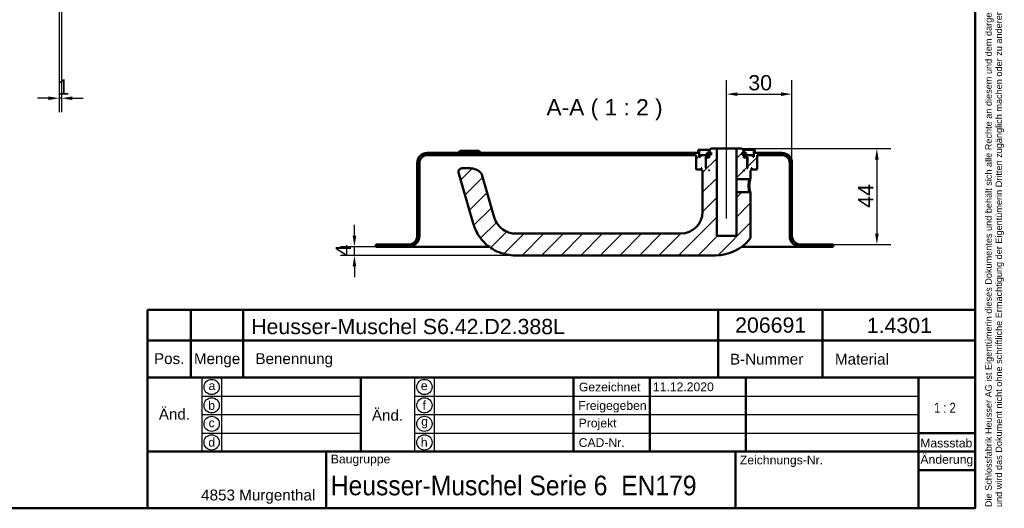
# Model space of a CAD drawing. Header units: millimetres. Extents: x 20 to 833, y 20 to 574.
# Tile 3 of 4: x 381 to 833, y 20 to 244. Entities that reach past the tile are written whole.
import ezdxf
from ezdxf.enums import TextEntityAlignment as Align

# ---------------------------------------------------------------- set-up
doc = ezdxf.new("R2010")
doc.units = ezdxf.units.MM
doc.header["$LTSCALE"] = 2
for name, color, linetype, lineweight in [('Bemaßungen(DIN)', 7, 'Continuous', 25), ('Mittellinie(DIN)', 7, 'Continuous', 25), ('Sichtbare Kanten(DIN)', 7, 'Continuous', 50), ('Skizziergeometrie(DIN)', 7, 'Continuous', 50), ('Skizzierlinie(DIN)', 7, 'Continuous', 25), ('Symbole(DIN)', 7, 'Continuous', 25)]:
    doc.layers.add(name, color=color, linetype=linetype, lineweight=lineweight)
doc.layers.add('Schraffur', color=179, linetype='Continuous', lineweight=9, true_color=0x1e1e47)
doc.styles.add('Aktuell-DIN', font='arial.ttf')
doc.styles.add('Aktuell-DINGroßer Text', font='arial.ttf')
doc.styles.add('STANDARD-DIN~0', font='arial.ttf')
doc.styles.add('Textstil10', font='arial.ttf')
doc.styles.add('Textstil41', font='arial.ttf', dxfattribs={"width": 0.8})
doc.styles.add('Textstil83', font='arial.ttf', dxfattribs={"width": 0.8})
doc.dimstyles.new('CAD-LAN', dxfattribs={"dimscale": 2, "dimtxt": 3.5, "dimasz": 2.5, "dimexe": 3.175, "dimexo": 0, "dimgap": 0.8, "dimtad": 1, "dimrnd": 1e-08, "dimtxsty": 'STANDARD-DIN~0', "dimcen": 0.09, "dimdle": 10, "dimclrd": 250, "dimclre": 250, "dimclrt": 250, "dimadec": 0, "dimazin": 2, "dimtfac": 1, "dimtmove": 0, "dimatfit": 3, "dimfxl": 1, "dimtolj": 1, "dimtzin": 0, "dimlwd": 25, "dimlwe": 25, "dimarcsym": 0})

# ---------------------------------------------------------------- blocks, each defined once
blk = doc.blocks.new('Ränder Standardrahmen')
at = {"layer": 'Skizziergeometrie(DIN)', "flags": 128}
blk.add_lwpolyline([(10, 10), (10, 287), (410, 287), (410, 10), (10, 10)], dxfattribs=at)
blk = doc.blocks.new('Schriftfelder Heusser')
at = {"layer": 'Skizziergeometrie(DIN)'}
for p, q in [((101, 229.92), (101, 236.92)), ((101, 236.92), (291, 236.92)), ((111, 229.92), (111, 236.92)), ((123, 229.92), (123, 236.92)), ((232, 229.92), (232, 236.92)), ((256, 229.92), (256, 236.92)), ((291, 236.92), (291, 229.92)), ((101, 191.42), (101, 229.92)), ((101, 229.92), (291, 229.92)), ((111, 229.92), (111, 221.42)), ((123, 229.92), (123, 221.42)), ((232, 229.92), (232, 221.42)), ((256, 229.92), (256, 221.42)), ((291, 229.92), (291, 191.42)), ((101, 221.42), (291, 221.42)), ((150, 221.42), (150, 204.42)), ((198.85, 221.42), (198.85, 204.42)), ((216.35, 221.42), (216.35, 204.42)), ((238.35, 221.42), (238.35, 204.42)), ((278, 221.42), (278, 191.42)), ((278, 208.67), (291, 208.67)), ((101, 204.42), (291, 204.42)), ((142, 204.42), (142, 191.42)), ((236, 204.42), (236, 191.42)), ((278, 200.17), (291, 200.17)), ((291, 191.42), (101, 191.42))]:
    blk.add_line(p, q, dxfattribs=at)
at = {"layer": 'Skizzierlinie(DIN)'}
for p, q in [((113.5, 221.42), (113.5, 204.42)), ((118, 221.42), (118, 204.42)), ((162.35, 221.42), (162.35, 204.42)), ((166.85, 221.42), (166.85, 204.42)), ((113.5, 217.17), (150, 217.17)), ((162.35, 217.17), (278, 217.17)), ((113.5, 212.92), (150, 212.92)), ((162.35, 212.92), (278, 212.92)), ((113.5, 208.67), (150, 208.67)), ((162.35, 208.67), (278, 208.67))]:
    blk.add_line(p, q, dxfattribs=at)
for centre in [(115.75, 219.25), (164.6, 219.25), (115.75, 215.04), (164.6, 215.04), (115.75, 210.79), (164.6, 210.79), (115.75, 206.54), (164.6, 206.54)]:
    blk.add_circle(centre, 1.75, dxfattribs=at)
at = {"layer": 'Symbole(DIN)', "color": 7, "insert": (293.33, 191.7), "char_height": 1.5, "width": 182.3003, "attachment_point": 1, "rotation": 90, "line_spacing_factor": 0.944221, "style": 'Aktuell-DIN'}
blk.add_mtext('\\fArial|b0|i0;\\H1.5000;Die Schlossfabrik Heusser AG ist Eigentümerin dieses Dokumentes und behält sich alle Rechte an diesem und dem dargestellten Gegenstand vor. Der Empfänger anerkennt diese Rechte\\Pund wird das Dokument nicht ohne schriftliche Ermächtigung der Eigentümerin Dritten zugänglich machen oder zu anderen Zwecken verwenden, zu dem es ihm übergeben worden ist.\\P ', dxfattribs=at)
at = {"layer": 'Symbole(DIN)', "color": 179, "true_color": 0x262659, "style": 'Aktuell-DIN'}
for s, insert, char_height, attachment_point in [('Pos.', (106, 227), 2.489, 2), ('Menge', (117, 227), 2.489, 2), ('Benennung', (125.81, 225.38), 2.489, 4), ('B-Nummer', (234.74, 225.62), 2.489, 4), ('Material', (265.02, 225.62), 2.489, 5), ('\\fArial|b0|i0;a', (115.81, 219.53), 2, 5), ('\\fArial|b0|i0;e', (164.54, 219.53), 2, 5), ('\\fArial|b0|i0;Gezeichnet', (200.05, 219.23), 2, 4), ('\\fArial|b0|i0;b', (115.75, 215), 2, 5), ('\\fArial|b0|i0;f', (164.55, 215.06), 2, 5), ('\\fArial|b0|i0;Freigegeben', (199.92, 216), 2, 1), ('\\fArial|b0|i0;c', (115.75, 211.01), 2, 5), ('\\fArial|b0|i0;g', (164.63, 211.05), 2, 5), ('\\fArial|b0|i0;Projekt', (200, 211.98), 2, 1), ('\\fArial|b0|i0;d', (115.76, 206.55), 2, 5), ('\\fArial|b0|i0;h', (164.55, 206.57), 2, 5), ('\\fArial|b0|i0;CAD-Nr.', (200, 207.5), 2, 1), ('\\fArial|b0|i0;\\H2.0000;Massstab', (284.39, 206.37), 2, 5), ('\\fArial|b0|i0;\\H2.0000;Baugruppe', (143.1, 203.73), 2, 1), ('\\fArial|b0|i0;Zeichnungs-Nr.', (237, 203.5), 2, 1), ('\\fArial|b0|i0;\\H2.5000;4853 Murgenthal', (113.33, 192.46), 2.5, 7)]:
    blk.add_mtext(s, dxfattribs=dict(at, insert=insert, char_height=char_height, attachment_point=attachment_point))
at = {"layer": 'Symbole(DIN)', "color": 179, "true_color": 0x262659, "attachment_point": 5, "style": 'Aktuell-DIN'}
for s, insert, char_height, width in [('Änd.', (107.21, 213), 2.489, 12.3494), ('Änd.', (156.12, 212.76), 2.489, 12.3494), ('\\fArial|b0|i0;Änderung', (284.51, 202.33), 2, 12.1143)]:
    blk.add_mtext(s, dxfattribs=dict(at, insert=insert, char_height=char_height, width=width))
at = {"layer": 'Symbole(DIN)', "color": 7, "insert": (143.1, 196.62), "char_height": 4.5, "width": 90.18, "attachment_point": 4, "style": 'Aktuell-DIN'}
blk.add_mtext('\\fArial|b0|i0;\\W0.90;\\H4.5000;Heusser-Muschel Serie 6  EN179', dxfattribs=at)
at = {"layer": 'Symbole(DIN)', "color": 179, "true_color": 0x262659, "style": 'Textstil10'}
blk.add_attdef('ERSTELLUNGSDATUM_001', (217.04, 218.29), '', height=2, dxfattribs=at)
at = {"layer": 'Symbole(DIN)', "color": 179, "true_color": 0x262659}
for tag, height, style, p in [('AUTOR', 2.49, 'Aktuell-DIN', (240.03, 219.26)), ('KONTROLLDATUM', 2, 'Textstil10', (217.42, 215.04)), ('KONTROLLIERT_VON', 2, 'Textstil10', (239.98, 215.05))]:
    blk.add_attdef(tag, text='', height=height, dxfattribs=dict(at, style=style)).set_placement(p, align=Align.MIDDLE_LEFT)
at = {"layer": 'Symbole(DIN)', "color": 7, "style": 'Textstil83', "width": 0.8}
blk.add_attdef('Anfänglicher_Ansichtsmaßstab_001', (281.57, 213.34), '', height=2.3, dxfattribs=at)
at = {"layer": 'Symbole(DIN)', "color": 179, "true_color": 0x262659, "style": 'Textstil10'}
blk.add_attdef('PROJEKT', text='', height=2, dxfattribs=at).set_placement((217.77, 209.72), align=Align.BOTTOM_LEFT)
at = {"layer": 'Symbole(DIN)', "color": 7, "style": 'Textstil41', "width": 0.8}
blk.add_attdef('STATUS', text='', height=5, dxfattribs=at).set_placement((284.53, 195.86), align=Align.MIDDLE_CENTER)
blk = doc.blocks.new('*D23')
at = {"layer": 'Bemaßungen(DIN)', "color": 250, "linetype": 'Continuous', "lineweight": 25, "true_color": 0x3f3f3f, "transparency": 16777216}
for p, q in [((399.5, 249.74), (399.5, 201.81)), ((400.5, 249.74), (400.5, 201.81)), ((394.5, 208.16), (389.5, 208.16)), ((400.5, 208.16), (399.5, 208.16)), ((405.5, 208.16), (410.5, 208.16))]:
    blk.add_line(p, q, dxfattribs=at)
at = {"layer": 'Bemaßungen(DIN)', "color": 250, "linetype": 'Continuous', "true_color": 0x3f3f3f, "transparency": 16777216}
for points in [[(394.5, 208.99), (394.5, 207.33), (399.5, 208.16)], [(405.5, 208.99), (405.5, 207.33), (400.5, 208.16)]]:
    blk.add_solid(points, dxfattribs=at)
at = {"layer": 'Defpoints', "color": 0, "linetype": 'Continuous', "transparency": 16777216}
for p in [(399.5, 249.74), (400.5, 249.74), (399.5, 208.16)]:
    blk.add_point(p, dxfattribs=at)
at = {"layer": 'Bemaßungen(DIN)', "color": 250, "linetype": 'Continuous', "lineweight": 25, "true_color": 0x3f3f3f, "transparency": 16777216, "insert": (398.72, 216.79), "char_height": 7, "attachment_point": 1, "style": 'STANDARD-DIN~0'}
blk.add_mtext('\\A1;1', dxfattribs=at)
blk = doc.blocks.new('*D24')
at = {"layer": 'Bemaßungen(DIN)', "color": 250, "linetype": 'Continuous', "lineweight": 25, "true_color": 0x3f3f3f, "transparency": 16777216}
for p, q in [((705.89, 190.04), (705.89, 216.39)), ((735.89, 178.54), (735.89, 216.39)), ((710.89, 210.04), (730.89, 210.04))]:
    blk.add_line(p, q, dxfattribs=at)
at = {"layer": 'Bemaßungen(DIN)', "color": 250, "linetype": 'Continuous', "true_color": 0x3f3f3f, "transparency": 16777216}
for points in [[(710.89, 210.87), (710.89, 209.2), (705.89, 210.04)], [(730.89, 210.87), (730.89, 209.2), (735.89, 210.04)]]:
    blk.add_solid(points, dxfattribs=at)
at = {"layer": 'Defpoints', "color": 0, "linetype": 'Continuous', "transparency": 16777216}
for p in [(735.89, 210.04), (705.89, 190.04), (735.89, 178.54)]:
    blk.add_point(p, dxfattribs=at)
at = {"layer": 'Bemaßungen(DIN)', "color": 250, "linetype": 'Continuous', "lineweight": 25, "true_color": 0x3f3f3f, "transparency": 16777216, "insert": (715.89, 218.79), "char_height": 7, "attachment_point": 1, "style": 'STANDARD-DIN~0'}
blk.add_mtext('\\A1;30', dxfattribs=at)
blk = doc.blocks.new('*D25')
at = {"layer": 'Bemaßungen(DIN)', "color": 250, "linetype": 'Continuous', "lineweight": 25, "true_color": 0x3f3f3f, "transparency": 16777216}
for p, q in [((712.89, 185.04), (781.24, 185.04)), ((774.89, 180.04), (774.89, 146.04)), ((754.89, 141.04), (781.24, 141.04))]:
    blk.add_line(p, q, dxfattribs=at)
at = {"layer": 'Bemaßungen(DIN)', "color": 250, "linetype": 'Continuous', "true_color": 0x3f3f3f, "transparency": 16777216}
for points in [[(774.06, 180.04), (775.73, 180.04), (774.89, 185.04)], [(774.06, 146.04), (775.73, 146.04), (774.89, 141.04)]]:
    blk.add_solid(points, dxfattribs=at)
at = {"layer": 'Defpoints', "color": 0, "linetype": 'Continuous', "transparency": 16777216}
for p in [(712.89, 185.04), (754.89, 141.04), (774.89, 141.04)]:
    blk.add_point(p, dxfattribs=at)
at = {"layer": 'Bemaßungen(DIN)', "color": 250, "linetype": 'Continuous', "lineweight": 25, "true_color": 0x3f3f3f, "transparency": 16777216, "insert": (766.29, 157.9), "char_height": 7, "attachment_point": 1, "rotation": 90, "style": 'STANDARD-DIN~0'}
blk.add_mtext('\\A1;44', dxfattribs=at)
blk = doc.blocks.new('*D26')
at = {"layer": 'Bemaßungen(DIN)', "color": 250, "linetype": 'Continuous', "lineweight": 25, "true_color": 0x3f3f3f, "transparency": 16777216}
for p, q in [((535.05, 145.04), (535.05, 150.04)), ((544.89, 140.04), (528.7, 140.04)), ((608.89, 136.04), (528.7, 136.04)), ((535.05, 136.04), (535.05, 140.04)), ((535.05, 131.04), (535.05, 126.04))]:
    blk.add_line(p, q, dxfattribs=at)
at = {"layer": 'Bemaßungen(DIN)', "color": 250, "linetype": 'Continuous', "true_color": 0x3f3f3f, "transparency": 16777216}
for points in [[(534.22, 145.04), (535.88, 145.04), (535.05, 140.04)], [(534.22, 131.04), (535.88, 131.04), (535.05, 136.04)]]:
    blk.add_solid(points, dxfattribs=at)
at = {"layer": 'Defpoints', "color": 0, "linetype": 'Continuous', "transparency": 16777216}
for p in [(535.05, 140.04), (544.89, 140.04), (608.89, 136.04)]:
    blk.add_point(p, dxfattribs=at)
at = {"layer": 'Bemaßungen(DIN)', "color": 250, "linetype": 'Continuous', "lineweight": 25, "true_color": 0x3f3f3f, "transparency": 16777216, "insert": (526.45, 135.62), "char_height": 7, "attachment_point": 1, "rotation": 90, "style": 'STANDARD-DIN~0'}
blk.add_mtext('\\A1;4', dxfattribs=at)

msp = doc.modelspace()

# ---------------------------------------------------------------- hatches: boundary and pattern name
at = {"layer": 'Schraffur'}
h = msp.add_hatch(dxfattribs=at)
h.set_pattern_fill('ANSI31', color=256, scale=50.8, style=0)
h.set_pattern_definition([(45, (0, 0), (-4.49013, 4.49013), [])])
edge = h.paths.add_edge_path()
edge.add_spline(control_points=[(716.521, 171.036), (716.582, 171.096), (716.644, 171.156), (716.768, 171.276), (716.83, 171.336), (716.893, 171.397)], knot_values=[-0.0518077, -0.0518077, -0.0518077, -0.0518077, -0.0259867, -0.0259867, 0, 0, 0, 0], degree=3, periodic=0)
edge.add_line((716.893, 171.397), (716.893, 175.036))
edge.add_line((716.893, 175.036), (717.193, 175.036))
edge.add_line((717.193, 175.036), (717.393, 175.236))
edge.add_line((717.393, 175.236), (717.393, 175.836))
edge.add_line((717.393, 175.836), (717.193, 176.036))
edge.add_line((717.193, 176.036), (717.493, 176.036))
edge.add_line((717.493, 176.036), (717.493, 175.536))
edge.add_line((717.493, 175.536), (717.593, 175.436))
edge.add_line((717.593, 175.436), (719.693, 175.436))
edge.add_line((719.693, 175.436), (719.893, 175.636))
edge.add_line((719.893, 175.636), (719.893, 182.036))
edge.add_line((719.893, 182.036), (731.393, 182.036))
edge.add_ellipse((731.393, 178.536), major_axis=(0, 3.5), ratio=1, start_angle=270, end_angle=360, ccw=False)
edge.add_line((734.893, 178.536), (734.893, 145.036))
edge.add_ellipse((739.893, 145.036), major_axis=(-5, 0), ratio=1, start_angle=0, end_angle=90)
edge.add_line((739.893, 140.036), (754.893, 140.036))
edge.add_line((754.893, 140.036), (754.893, 141.036))
edge.add_line((754.893, 141.036), (739.893, 141.036))
edge.add_ellipse((739.893, 145.036), major_axis=(0, -4), ratio=1, start_angle=270, end_angle=360, ccw=False)
edge.add_line((735.893, 145.036), (735.893, 178.536))
edge.add_ellipse((731.393, 178.536), major_axis=(4.5, 0), ratio=1, start_angle=0, end_angle=90)
edge.add_line((731.393, 183.036), (718.893, 183.036))
edge.add_line((718.893, 183.036), (718.893, 184.536))
edge.add_line((718.893, 184.536), (718.393, 184.536))
edge.add_line((718.393, 184.536), (718.393, 181.236))
edge.add_line((718.393, 181.236), (717.893, 181.236))
edge.add_line((717.893, 181.236), (717.893, 182.036))
edge.add_line((717.893, 182.036), (714.893, 182.036))
edge.add_line((714.893, 182.036), (714.893, 181.236))
edge.add_line((714.893, 181.236), (715.643, 181.236))
edge.add_line((715.643, 181.236), (715.443, 181.036))
edge.add_line((715.443, 181.036), (715.443, 176.236))
edge.add_line((715.443, 176.236), (715.643, 176.036))
edge.add_line((715.643, 176.036), (715.393, 176.036))
edge.add_line((715.393, 176.036), (715.393, 180.836))
edge.add_line((715.393, 180.836), (715.193, 181.036))
edge.add_line((715.193, 181.036), (714.093, 181.036))
edge.add_line((714.093, 181.036), (713.893, 180.836))
edge.add_line((713.893, 180.836), (713.893, 182.236))
edge.add_line((713.893, 182.236), (714.91, 182.236))
edge.add_line((714.91, 182.236), (714.91, 183.136))
edge.add_line((714.91, 183.136), (713.407, 183.136))
edge.add_line((713.407, 183.136), (713.407, 182.236))
edge.add_line((713.407, 182.236), (712.993, 182.236))
edge.add_line((712.993, 182.236), (712.993, 183.336))
edge.add_line((712.993, 183.336), (713.893, 183.336))
edge.add_line((713.893, 183.336), (713.893, 184.036))
edge.add_line((713.893, 184.036), (712.893, 185.036))
edge.add_line((712.893, 185.036), (710.393, 185.036))
edge.add_line((710.393, 185.036), (710.393, 171.036))
edge.add_line((710.393, 171.036), (716.521, 171.036))
h.paths.add_polyline_path([(714.093, 175.036), (713.893, 175.036), (713.893, 175.236)], flags=0)
edge = h.paths.add_edge_path()
edge.add_spline(control_points=[(716.893, 164.675), (716.831, 164.735), (716.769, 164.796), (716.645, 164.916), (716.583, 164.976), (716.522, 165.036)], knot_values=[-0.0519752, -0.0519752, -0.0519752, -0.0519752, -0.0259876, -0.0259876, -0.0001735, -0.0001735, -0.0001735, -0.0001735], degree=3, periodic=0)
edge.add_line((716.522, 165.036), (710.393, 165.036))
edge.add_line((710.393, 165.036), (710.393, 145.036))
edge.add_line((710.393, 145.036), (701.393, 145.036))
edge.add_line((701.393, 145.036), (701.393, 185.036))
edge.add_line((701.393, 185.036), (698.893, 185.036))
edge.add_line((698.893, 185.036), (697.893, 184.036))
edge.add_line((697.893, 184.036), (697.893, 183.336))
edge.add_line((697.893, 183.336), (698.793, 183.336))
edge.add_line((698.793, 183.336), (698.793, 182.236))
edge.add_line((698.793, 182.236), (698.379, 182.236))
edge.add_line((698.379, 182.236), (698.379, 183.136))
edge.add_line((698.379, 183.136), (696.876, 183.136))
edge.add_line((696.876, 183.136), (696.876, 182.236))
edge.add_line((696.876, 182.236), (697.893, 182.236))
edge.add_line((697.893, 182.236), (697.893, 180.836))
edge.add_line((697.893, 180.836), (697.693, 181.036))
edge.add_line((697.693, 181.036), (696.593, 181.036))
edge.add_line((696.593, 181.036), (696.393, 180.836))
edge.add_line((696.393, 180.836), (696.393, 176.036))
edge.add_line((696.393, 176.036), (696.143, 176.036))
edge.add_line((696.143, 176.036), (696.343, 176.236))
edge.add_line((696.343, 176.236), (696.343, 181.036))
edge.add_line((696.343, 181.036), (696.143, 181.236))
edge.add_line((696.143, 181.236), (696.893, 181.236))
edge.add_line((696.893, 181.236), (696.893, 182.036))
edge.add_line((696.893, 182.036), (693.893, 182.036))
edge.add_line((693.893, 182.036), (693.893, 181.236))
edge.add_line((693.893, 181.236), (693.393, 181.236))
edge.add_line((693.393, 181.236), (693.393, 184.536))
edge.add_line((693.393, 184.536), (692.893, 184.536))
edge.add_line((692.893, 184.536), (692.893, 183.036))
edge.add_line((692.893, 183.036), (568.393, 183.036))
edge.add_ellipse((568.393, 178.536), major_axis=(0, 4.5), ratio=1, start_angle=0, end_angle=90)
edge.add_line((563.893, 178.536), (563.893, 145.036))
edge.add_ellipse((559.893, 145.036), major_axis=(4, 0), ratio=1, start_angle=270, end_angle=360, ccw=False)
edge.add_line((559.893, 141.036), (544.893, 141.036))
edge.add_line((544.893, 141.036), (544.893, 140.036))
edge.add_line((544.893, 140.036), (559.893, 140.036))
edge.add_ellipse((559.893, 145.036), major_axis=(0, -5), ratio=1, start_angle=0, end_angle=90)
edge.add_line((564.893, 145.036), (564.893, 178.536))
edge.add_ellipse((568.393, 178.536), major_axis=(-3.5, 0), ratio=1, start_angle=270, end_angle=360, ccw=False)
edge.add_line((568.393, 182.036), (691.893, 182.036))
edge.add_line((691.893, 182.036), (691.893, 175.636))
edge.add_line((691.893, 175.636), (692.093, 175.436))
edge.add_line((692.093, 175.436), (694.193, 175.436))
edge.add_line((694.193, 175.436), (694.293, 175.536))
edge.add_line((694.293, 175.536), (694.293, 176.036))
edge.add_line((694.293, 176.036), (694.593, 176.036))
edge.add_line((694.593, 176.036), (694.393, 175.836))
edge.add_line((694.393, 175.836), (694.393, 175.236))
edge.add_line((694.393, 175.236), (694.593, 175.036))
edge.add_line((694.593, 175.036), (694.893, 175.036))
edge.add_line((694.893, 175.036), (694.893, 156.036))
edge.add_ellipse((684.893, 156.036), major_axis=(10, 0), ratio=1, start_angle=270, end_angle=360, ccw=False)
edge.add_line((684.893, 146.036), (608.893, 146.036))
edge.add_spline(control_points=[(608.893, 146.036), (608.031, 146.036), (607.165, 146.156), (605.492, 146.619), (604.692, 146.963), (602.814, 148.074), (601.805, 148.966), (600.291, 150.932), (599.602, 152.156), (599.067, 154.024)], knot_values=[-2.1009717, -2.1009717, -2.1009717, -2.1009717, -1.6733657, -1.6733657, -1.2398076, -1.2398076, -0.5829242, -0.5829242, 0, 0, 0, 0], degree=3, periodic=0)
edge.add_line((599.067, 154.024), (593.595, 173.108))
edge.add_ellipse((592.153, 172.694), major_axis=(1.442, 0.413), ratio=1, start_angle=0, end_angle=25.69736)
edge.add_ellipse((588.046, 169.036), major_axis=(5.227, 4.656), ratio=1, start_angle=0, end_angle=48.30264)
edge.add_line((588.046, 176.036), (584.343, 176.036))
edge.add_ellipse((584.343, 174.536), major_axis=(0, 1.5), ratio=1, start_angle=0, end_angle=106)
edge.add_line((582.901, 174.122), (589.454, 151.268))
edge.add_spline(control_points=[(589.454, 151.268), (589.87, 149.819), (590.344, 148.188), (592.459, 144.496), (593.607, 143.01), (596.614, 140.077), (598.781, 138.539), (603.835, 136.529), (606.363, 136.036), (608.893, 136.036)], knot_values=[-3.2195873, -3.2195873, -3.2195873, -3.2195873, -2.3255897, -2.3255897, -1.6318508, -1.6318508, -0.759149, -0.759149, 0, 0, 0, 0], degree=3, periodic=0)
edge.add_line((608.893, 136.036), (700.893, 136.036))
edge.add_ellipse((700.893, 156.036), major_axis=(0, -20), ratio=1, start_angle=0, end_angle=52.14321)
edge.add_spline(control_points=[(716.684, 143.762), (716.761, 143.862), (716.819, 143.976), (716.881, 144.187), (716.894, 144.282), (716.893, 144.376)], knot_values=[-0.0660784, -0.0660784, -0.0660784, -0.0660784, -0.028313, -0.028313, 0, 0, 0, 0], degree=3, periodic=0)
edge.add_line((716.893, 144.376), (716.893, 164.675))
h.paths.add_polyline_path([(697.893, 175.036), (697.693, 175.036), (697.893, 175.236)], flags=0)

# ---------------------------------------------------------------- linework, layer by layer
at = {"layer": 'Mittellinie(DIN)', "linetype": 'Continuous'}
msp.add_line((705.893, 153.036), (705.893, 190.036), dxfattribs=at)
at = {"layer": 'Sichtbare Kanten(DIN)'}
for p, q in [((692.893, 183.036), (568.393, 183.036)), ((568.393, 182.036), (691.893, 182.036)), ((583.643, 184.036), (582.643, 183.036)), ((583.643, 184.036), (592.143, 184.036)), ((592.143, 184.036), (593.143, 183.036)), ((691.893, 182.036), (691.893, 175.636)), ((693.393, 184.536), (692.893, 184.536)), ((692.893, 184.536), (692.893, 183.036)), ((693.393, 181.236), (693.393, 184.536)), ((693.393, 184.536), (698.393, 184.536)), ((693.893, 181.236), (693.393, 181.236)), ((696.893, 182.036), (693.893, 182.036)), ((693.893, 182.036), (693.893, 181.236)), ((696.343, 181.036), (696.143, 181.236)), ((696.143, 181.236), (696.893, 181.236)), ((696.343, 176.236), (696.343, 181.036)), ((696.343, 181.036), (696.593, 181.036)), ((696.593, 181.036), (696.393, 180.836)), ((696.393, 180.836), (696.393, 176.036)), ((697.693, 181.036), (696.593, 181.036)), ((698.379, 183.136), (696.876, 183.136)), ((696.876, 183.136), (696.876, 182.236)), ((696.876, 182.236), (697.893, 182.236)), ((696.893, 181.236), (696.893, 182.036)), ((696.893, 182.036), (697.893, 182.036)), ((697.893, 181.236), (696.893, 181.236)), ((697.893, 180.836), (697.693, 181.036)), ((697.893, 181.036), (697.693, 181.036)), ((698.893, 185.036), (697.893, 184.036)), ((697.893, 184.036), (697.893, 183.336)), ((697.893, 183.336), (698.793, 183.336)), ((697.893, 182.236), (697.893, 180.836)), ((698.379, 182.236), (698.379, 183.136)), ((698.793, 183.136), (698.379, 183.136)), ((698.793, 182.236), (698.379, 182.236)), ((698.793, 183.336), (698.793, 182.236)), ((701.393, 185.036), (698.893, 185.036)), ((701.393, 145.036), (701.393, 185.036)), ((701.393, 185.036), (710.393, 185.036)), ((712.893, 185.036), (710.393, 185.036)), ((710.393, 185.036), (710.393, 171.036)), ((713.893, 184.036), (712.893, 185.036)), ((712.993, 182.236), (712.993, 183.336)), ((712.993, 183.336), (713.893, 183.336)), ((713.407, 183.136), (712.993, 183.136)), ((713.407, 182.236), (712.993, 182.236)), ((713.393, 184.536), (718.393, 184.536)), ((714.91, 183.136), (713.407, 183.136)), ((713.407, 183.136), (713.407, 182.236)), ((713.893, 183.336), (713.893, 184.036)), ((713.893, 180.836), (713.893, 182.236)), ((713.893, 182.236), (714.91, 182.236)), ((713.893, 182.036), (714.893, 182.036)), ((714.893, 181.236), (713.893, 181.236)), ((714.093, 181.036), (713.893, 180.836)), ((714.093, 181.036), (713.893, 181.036)), ((715.193, 181.036), (714.093, 181.036)), ((717.893, 182.036), (714.893, 182.036)), ((714.893, 182.036), (714.893, 181.236)), ((714.893, 181.236), (715.643, 181.236)), ((714.91, 182.236), (714.91, 183.136)), ((715.393, 180.836), (715.193, 181.036)), ((715.193, 181.036), (715.443, 181.036)), ((715.393, 176.036), (715.393, 180.836)), ((715.643, 181.236), (715.443, 181.036)), ((715.443, 181.036), (715.443, 176.236)), ((717.893, 181.236), (717.893, 182.036)), ((718.393, 181.236), (717.893, 181.236)), ((718.893, 184.536), (718.393, 184.536)), ((718.393, 184.536), (718.393, 181.236)), ((718.893, 183.036), (718.893, 184.536)), ((731.393, 183.036), (718.893, 183.036)), ((719.893, 175.636), (719.893, 182.036)), ((719.893, 182.036), (731.393, 182.036)), ((563.893, 178.536), (563.893, 145.036)), ((564.893, 145.036), (564.893, 178.536)), ((734.893, 178.536), (734.893, 145.036)), ((735.893, 145.036), (735.893, 178.536)), ((582.901, 174.122), (589.454, 151.268)), ((588.046, 176.036), (584.343, 176.036)), ((599.067, 154.024), (593.595, 173.108)), ((691.893, 175.636), (692.093, 175.436)), ((692.093, 175.436), (694.193, 175.436)), ((694.193, 175.436), (694.293, 175.536)), ((694.193, 175.436), (694.393, 175.436)), ((694.293, 175.536), (694.293, 176.036)), ((694.293, 176.036), (694.593, 176.036)), ((694.393, 175.536), (694.293, 175.536)), ((694.593, 176.036), (694.393, 175.836)), ((694.393, 175.836), (694.393, 175.236)), ((694.393, 175.236), (694.593, 175.036)), ((694.593, 175.036), (694.893, 175.036)), ((694.893, 175.036), (694.893, 156.036)), ((696.143, 176.036), (696.343, 176.236)), ((696.393, 176.036), (696.143, 176.036)), ((696.393, 176.236), (696.343, 176.236)), ((697.693, 175.036), (697.893, 175.236)), ((697.893, 175.036), (697.693, 175.036)), ((697.893, 175.236), (697.893, 175.036)), ((713.893, 175.036), (713.893, 175.236)), ((713.893, 175.236), (714.093, 175.036)), ((714.093, 175.036), (713.893, 175.036)), ((715.443, 176.236), (715.393, 176.236)), ((715.643, 176.036), (715.393, 176.036)), ((715.443, 176.236), (715.643, 176.036)), ((716.893, 171.397), (716.893, 175.036)), ((716.893, 175.036), (717.193, 175.036)), ((717.393, 175.836), (717.193, 176.036)), ((717.193, 176.036), (717.493, 176.036)), ((717.193, 175.036), (717.393, 175.236)), ((717.393, 175.236), (717.393, 175.836)), ((717.493, 175.536), (717.393, 175.536)), ((717.393, 175.436), (717.593, 175.436)), ((717.493, 176.036), (717.493, 175.536)), ((717.493, 175.536), (717.593, 175.436)), ((717.593, 175.436), (719.693, 175.436)), ((719.693, 175.436), (719.893, 175.636)), ((710.393, 171.036), (716.521, 171.036)), ((710.393, 165.036), (710.393, 171.036)), ((716.52, 171.036), (716.892, 171.397)), ((716.522, 165.036), (710.393, 165.036)), ((710.393, 165.036), (710.393, 145.036)), ((716.893, 164.675), (716.521, 165.036)), ((716.893, 144.376), (716.893, 164.675)), ((684.893, 146.036), (608.893, 146.036)), ((710.393, 145.036), (701.393, 145.036)), ((559.893, 141.036), (544.893, 141.036)), ((544.893, 141.036), (544.893, 140.036)), ((754.893, 141.036), (739.893, 141.036)), ((754.893, 140.036), (754.893, 141.036)), ((544.893, 140.036), (559.893, 140.036)), ((559.893, 140.036), (574.893, 140.036)), ((596.894, 140.036), (574.893, 140.036)), ((608.893, 136.036), (700.893, 136.036)), ((724.893, 140.036), (712.893, 140.036)), ((724.893, 140.036), (739.893, 140.036)), ((739.893, 140.036), (754.893, 140.036))]:
    msp.add_line(p, q, dxfattribs=at)
for centre, radius, start, end in [((568.393, 178.536), 4.5, 90, 180), ((568.393, 178.536), 3.5, 90, 180), ((731.393, 178.536), 4.5, 0, 90), ((731.393, 178.536), 3.5, 0, 90), ((584.343, 174.536), 1.5, 90, 196), ((588.046, 169.036), 7, 41.69736, 90), ((592.153, 172.694), 1.5, 16, 41.69736), ((684.893, 156.036), 10, 270, 0), ((559.893, 145.036), 4, 270, 0), ((559.893, 145.036), 5, 270, 0), ((739.893, 145.036), 5, 180, 270), ((739.893, 145.036), 4, 180, 270), ((700.893, 156.036), 20, 270, 322.14321)]:
    msp.add_arc(centre, radius, start, end, dxfattribs=at)
for points, knots in [([(716.521, 171.036), (716.521, 171.036), (716.512, 171.01), (716.495, 170.96), (716.425, 170.759), (716.212, 170.149), (716.083, 169.343), (716.019, 168.94), (715.975, 168.489), (715.975, 168.037), (715.975, 167.584), (716.017, 167.133), (716.082, 166.73), (716.21, 165.924), (716.425, 165.314), (716.496, 165.112), (716.513, 165.062), (716.522, 165.036), (716.522, 165.036)], [2.6438709, 2.6438709, 2.6438709, 2.6438709, 2.7193751, 2.7193751, 2.7193751, 3.0215279, 3.0215279, 3.0215279, 3.1726043, 3.1726043, 3.1726043, 3.3236807, 3.3236807, 3.3236807, 3.6258335, 3.6258335, 3.6258335, 3.7015614, 3.7015614, 3.7015614, 3.7015614]), ([(716.893, 164.675), (716.894, 164.675), (716.849, 164.816), (716.46, 166.011), (716.284, 168.037), (716.462, 170.063), (716.849, 171.256), (716.893, 171.397), (716.892, 171.397)], [-1.5862901, -1.5862901, -1.5862901, -1.5862901, -1.510764, -1.2086112, -1.0575348, -0.9064584, -0.6043056, -0.5287964, -0.5287964, -0.5287964, -0.5287964]), ([(608.893, 146.036), (608.031, 146.036), (607.165, 146.156), (605.492, 146.619), (604.692, 146.963), (602.814, 148.074), (601.805, 148.966), (600.291, 150.932), (599.602, 152.156), (599.067, 154.024)], [-2.1009717, -2.1009717, -2.1009717, -2.1009717, -1.6733657, -1.6733657, -1.2398076, -1.2398076, -0.5829242, -0.5829242, 0, 0, 0, 0]), ([(589.454, 151.268), (589.87, 149.819), (590.344, 148.188), (592.459, 144.496), (593.607, 143.01), (596.614, 140.077), (598.781, 138.539), (603.835, 136.529), (606.363, 136.036), (608.893, 136.036)], [-3.2195873, -3.2195873, -3.2195873, -3.2195873, -2.3255897, -2.3255897, -1.6318508, -1.6318508, -0.759149, -0.759149, 0, 0, 0, 0]), ([(716.684, 143.762), (716.761, 143.862), (716.819, 143.976), (716.881, 144.187), (716.894, 144.282), (716.894, 144.376)], [-0.066078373, -0.066078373, -0.066078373, -0.066078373, -0.028312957, -0.028312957, 0, 0, 0, 0])]:
    msp.add_open_spline(points, degree=3, knots=knots, dxfattribs=at)

# ---------------------------------------------------------------- block references
at = {"xscale": 2, "yscale": 2, "zscale": 2}
msp.add_blockref('Ränder Standardrahmen', (0, 0), dxfattribs=at)
msp.add_blockref('Schriftfelder Heusser', (238, -362.833), dxfattribs=at).add_auto_attribs({'ERSTELLUNGSDATUM_001': '11.12.2020', 'Anfänglicher_Ansichtsmaßstab_001': '1 : 2'})

# ---------------------------------------------------------------- texts
at = {"layer": 'Symbole(DIN)', "color": 7, "insert": (623.221, 198.036), "char_height": 7.4676, "attachment_point": 7, "style": 'Aktuell-DINGroßer Text'}
msp.add_mtext('A-A ( 1 : 2 )', dxfattribs=at)
at = {"layer": 'Symbole(DIN)', "color": 7, "char_height": 7, "attachment_point": 1, "style": 'Aktuell-DIN'}
for s, insert, width in [('{\\fArial|b0|i0;\\H7.0000;Heusser-Muschel S6.42.D2.388L}', (487.659, 106.906), 144.02821), ('{\\fArial|b0|i0;\\H7.0000;206691}', (709.83, 107.58), 32.62043), ('{\\fArial|b0|i0;\\H7.0000;1.4301}', (770.274, 107.401), 29.89939)]:
    msp.add_mtext(s, dxfattribs=dict(at, insert=insert, width=width))

# ---------------------------------------------------------------- dimensions: what is measured, and where the dimension line sits
at = {"layer": 'Bemaßungen(DIN)', "color": 250, "linetype": 'Continuous', "lineweight": 25, "true_color": 0x3f3f3f}
for base, p1, p2, angle, override, picture, middle in [((399.505, 208.16), (400.505, 249.74), (399.505, 249.74), 180, {"dimgap": 0.8, "dimdec": 2, "dimtol": 0, "dimlim": 0, "dimtp": 0, "dimtm": 0, "dimtdec": 2, "dimtofl": 1, "dimatfit": 1}, '*D23', (400.005, 208.16)), ((774.893, 141.036), (712.893, 185.036), (754.893, 141.036), 90, {"dimgap": 0.8, "dimdec": 2, "dimtol": 0, "dimlim": 0, "dimtp": 0, "dimtm": 0, "dimtdec": 2, "dimtofl": 0, "dimatfit": 1}, '*D25', (774.893, 163.036)), ((535.05, 140.036), (608.893, 136.036), (544.893, 140.036), 270, {"dimgap": 0.8, "dimdec": 2, "dimtol": 0, "dimlim": 0, "dimtp": 0, "dimtm": 0, "dimtdec": 2, "dimtofl": 1, "dimatfit": 1}, '*D26', (535.05, 138.036))]:
    dim = msp.add_linear_dim(base=base, p1=p1, p2=p2, angle=angle, dimstyle='CAD-LAN', override=override, dxfattribs=at)
    dim.commit()
    dim.dimension.update_dxf_attribs({"geometry": picture, "text_midpoint": middle, "dimtype": 160})
dim = msp.add_linear_dim(base=(735.893, 210.036), p1=(705.893, 190.036), p2=(735.893, 178.536), dimstyle='CAD-LAN', override={"dimgap": 0.8, "dimdec": 2, "dimtol": 0, "dimlim": 0, "dimtp": 0, "dimtm": 0, "dimtdec": 2, "dimtofl": 0, "dimatfit": 1}, dxfattribs=at)
dim.commit()
dim.dimension.update_dxf_attribs({"geometry": '*D24', "text_midpoint": (720.893, 210.036), "dimtype": 160})

doc.saveas('drawing.dxf')
